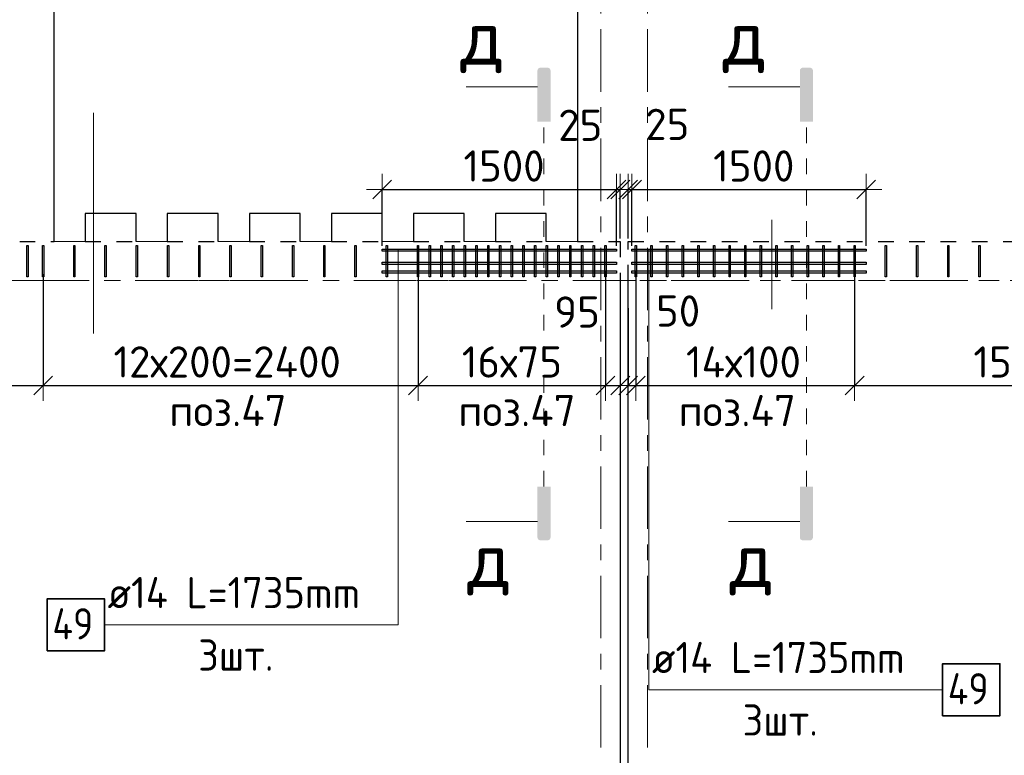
# Model space of a CAD drawing. Header units: metres. Extents: x -38 to 97, y -15 to 21.
# Tile 8 of 205: x 28.83 to 35.13, y 13.36 to 18.07. Entities that reach past the tile are written whole.
import ezdxf

# ---------------------------------------------------------------- set-up
doc = ezdxf.new("R2010")
doc.units = ezdxf.units.M
doc.header["$PDMODE"] = 65
for name, pattern in [('______11', [0.5, 0.4, -0.05, 0, -0.05]), ('______2', [0.0405, 0.03, -0.0105]), ('______3', [0.075, 0.06, -0.015]), ('______5', [1.1, 0.8, -0.1, 0.1, -0.1]), ('______9', [0.015, 0, -0.015])]:
    doc.linetypes.add(name, pattern=pattern)
for name, color, linetype, lineweight in [('XR$1$Осевая линия (1)', 7, '______5', 13), ('XR$1$Размерная линия (1)', 7, 'Continuous', 13), ('XR$5$Арм.стержн. Доп. арматура', 180, 'Continuous', 35), ('XR$5$Арм.стержн. Хомут', 240, 'Continuous', 35), ('XR$5$Балка (1)', 7, '______3', 13), ('XR$5$Перекрытие (1)', 7, 'Continuous', 35), ('XR$5$Размерная линия (1)', 7, 'Continuous', 13), ('XR$5$Текст_ общее_1', 7, 'Continuous', 13)]:
    doc.layers.add(name, color=color, linetype=linetype, lineweight=lineweight)
doc.styles.add('ISOCPEUR', font='txt')
doc.dimstyles.new('DIMSTYLE_3', dxfattribs={"dimtxt": 0.2, "dimasz": 0.2, "dimexe": 0, "dimexo": 0, "dimgap": 0.1, "dimtad": 2, "dimdec": 0, "dimlfac": 1000, "dimrnd": 5, "dimzin": 12, "dimdsep": 46, "dimtxsty": 'ISOCPEUR', "dimblk1": 'ALL_ML_STRICH', "dimblk2": 'ALL_ML_STRICH', "dimsah": 1, "dimcen": 0, "dimclrd": 7, "dimclre": 256, "dimclrt": 7, "dimadec": 0, "dimazin": 0, "dimtfac": 1, "dimtdec": 0, "dimtix": 1, "dimtmove": 2, "dimatfit": 3, "dimfxl": 0, "dimtzin": 0, "dimlwd": 0, "dimlwe": -3, "dimarcsym": 0})
doc.dimstyles.new('DIMSTYLE_36', dxfattribs={"dimtxt": 0.2, "dimasz": 0.2, "dimexe": 0, "dimexo": 0, "dimgap": 0.1, "dimtad": 2, "dimdec": 0, "dimlfac": 1000, "dimrnd": 5, "dimzin": 12, "dimdsep": 46, "dimtxsty": 'ISOCPEUR', "dimblk1": 'ALL_ML_STRICH', "dimblk2": 'ALL_ML_STRICH', "dimsah": 1, "dimcen": 0, "dimclrd": 7, "dimclre": 256, "dimclrt": 7, "dimadec": 0, "dimazin": 0, "dimtfac": 1, "dimtdec": 0, "dimtix": 1, "dimtmove": 2, "dimatfit": 3, "dimfxl": 0, "dimtvp": 1.2, "dimtzin": 0, "dimlwd": 0, "dimlwe": -3, "dimarcsym": 0})

# ---------------------------------------------------------------- blocks, each defined once
blk = doc.blocks.new('ALL_ML_STRICH')
at = {"color": 0, "linetype": 'ByBlock', "lineweight": -2}
for p, q in [((0, -0.5), (0, 0.5)), ((-1, 0), (0.5, 0)), ((-0.3, -0.3), (0.3, 0.3))]:
    blk.add_line(p, q, dxfattribs=at)
blk = doc.blocks.new('*D10')
at = {"layer": 'DEFPOINTS', "color": 7, "linetype": 'Continuous', "lineweight": 13, "transparency": 33554687}
for p in [(0.5, 19.5574), (0.5, 19.3768), (61.6, 17.1197)]:
    blk.add_point(p, dxfattribs=at)
at = {"layer": 'XR$1$Размерная линия (1)', "color": 9, "linetype": 'Continuous', "lineweight": -2, "true_color": 0xc7c7c7, "transparency": 33554687}
for p, q in [((0.5, 19.3568), (0.5, 19.5574)), ((61.6, 17.1397), (61.6, 19.5574))]:
    blk.add_line(p, q, dxfattribs=at)
at = {"layer": 'XR$1$Размерная линия (1)', "color": 7, "linetype": 'Continuous', "lineweight": -2, "transparency": 33554687}
blk.add_line((0.5, 19.5574), (61.6, 19.5574), dxfattribs=at)
at = {"layer": 'XR$1$Размерная линия (1)', "color": 7, "linetype": 'Continuous', "lineweight": 13, "transparency": 33554687, "xscale": 0.2, "yscale": 0.2, "zscale": 0.2, "rotation": 180}
blk.add_blockref('ALL_ML_STRICH', (0.5, 19.5574), dxfattribs=at)
at = {"layer": 'XR$1$Размерная линия (1)', "color": 7, "linetype": 'Continuous', "lineweight": 13, "transparency": 33554687, "xscale": 0.2, "yscale": 0.2, "zscale": 0.2}
blk.add_blockref('ALL_ML_STRICH', (61.6, 19.5574), dxfattribs=at)
at = {"layer": 'XR$1$Размерная линия (1)', "color": 7, "linetype": 'Continuous', "lineweight": 13, "transparency": 33554687, "insert": (31.1, 19.7074), "char_height": 0.2, "width": 1, "attachment_point": 5, "style": 'ISOCPEUR'}
blk.add_mtext('\\A1;{61100}', dxfattribs=at)
blk = doc.blocks.new('*D607')
at = {"layer": 'DEFPOINTS', "color": 7, "linetype": 'Continuous', "lineweight": 13, "transparency": 33554687}
for p in [(32.775, 16.4818), (32.725, 16.2437), (32.725, 15.7293)]:
    blk.add_point(p, dxfattribs=at)
at = {"layer": 'XR$5$Размерная линия (1)', "color": 9, "linetype": 'Continuous', "lineweight": -2, "true_color": 0xc7c7c7, "transparency": 33554687}
for p, q in [((32.775, 16.4618), (32.775, 15.7293)), ((32.725, 16.2237), (32.725, 15.7293))]:
    blk.add_line(p, q, dxfattribs=at)
at = {"layer": 'XR$5$Размерная линия (1)', "color": 7, "linetype": 'Continuous', "lineweight": -2, "transparency": 33554687}
blk.add_line((32.725, 15.7293), (32.775, 15.7293), dxfattribs=at)
at = {"layer": 'XR$5$Размерная линия (1)', "color": 7, "linetype": 'Continuous', "lineweight": 13, "transparency": 33554687, "xscale": 0.2, "yscale": 0.2, "zscale": 0.2}
blk.add_blockref('ALL_ML_STRICH', (32.775, 15.7293), dxfattribs=at)
at = {"layer": 'XR$5$Размерная линия (1)', "color": 7, "linetype": 'Continuous', "lineweight": 13, "transparency": 33554687, "xscale": 0.2, "yscale": 0.2, "zscale": 0.2, "rotation": 180}
blk.add_blockref('ALL_ML_STRICH', (32.725, 15.7293), dxfattribs=at)
at = {"layer": 'XR$5$Размерная линия (1)', "color": 7, "linetype": 'Continuous', "lineweight": 13, "transparency": 33554687, "insert": (33.0447, 16.2056), "char_height": 0.2, "width": 0.4, "attachment_point": 5, "style": 'ISOCPEUR'}
blk.add_mtext('\\A1;{50}', dxfattribs=at)
blk = doc.blocks.new('*D608')
at = {"layer": 'DEFPOINTS', "color": 7, "linetype": 'Continuous', "lineweight": 13, "transparency": 33554687}
for p in [(32.775, 16.4818), (34.175, 16.4818), (32.775, 15.7293)]:
    blk.add_point(p, dxfattribs=at)
at = {"layer": 'XR$5$Размерная линия (1)', "color": 9, "linetype": 'Continuous', "lineweight": -2, "true_color": 0xc7c7c7, "transparency": 33554687}
for p, q in [((32.775, 16.4618), (32.775, 15.7293)), ((34.175, 16.4618), (34.175, 15.7293))]:
    blk.add_line(p, q, dxfattribs=at)
at = {"layer": 'XR$5$Размерная линия (1)', "color": 7, "linetype": 'Continuous', "lineweight": -2, "transparency": 33554687}
blk.add_line((32.775, 15.7293), (34.175, 15.7293), dxfattribs=at)
at = {"layer": 'XR$5$Размерная линия (1)', "color": 7, "linetype": 'Continuous', "lineweight": 13, "transparency": 33554687, "xscale": 0.2, "yscale": 0.2, "zscale": 0.2, "rotation": 180}
blk.add_blockref('ALL_ML_STRICH', (32.775, 15.7293), dxfattribs=at)
at = {"layer": 'XR$5$Размерная линия (1)', "color": 7, "linetype": 'Continuous', "lineweight": 13, "transparency": 33554687, "xscale": 0.2, "yscale": 0.2, "zscale": 0.2}
blk.add_blockref('ALL_ML_STRICH', (34.175, 15.7293), dxfattribs=at)
at = {"layer": 'XR$5$Размерная линия (1)', "color": 7, "linetype": 'Continuous', "lineweight": 13, "transparency": 33554687, "insert": (33.095, 15.9793), "char_height": 0.2, "width": 0.01, "attachment_point": 1, "line_spacing_factor": 0.60241, "style": 'ISOCPEUR'}
blk.add_mtext('14х100', dxfattribs=at)
blk = doc.blocks.new('*D609')
at = {"layer": 'DEFPOINTS', "color": 7, "linetype": 'Continuous', "lineweight": 13, "transparency": 33554687}
for p in [(34.175, 16.4818), (37.175, 16.4818), (34.175, 15.7293)]:
    blk.add_point(p, dxfattribs=at)
at = {"layer": 'XR$5$Размерная линия (1)', "color": 9, "linetype": 'Continuous', "lineweight": -2, "true_color": 0xc7c7c7, "transparency": 33554687}
for p, q in [((34.175, 16.4618), (34.175, 15.7293)), ((37.175, 16.4618), (37.175, 15.7293))]:
    blk.add_line(p, q, dxfattribs=at)
at = {"layer": 'XR$5$Размерная линия (1)', "color": 7, "linetype": 'Continuous', "lineweight": -2, "transparency": 33554687}
blk.add_line((34.175, 15.7293), (37.175, 15.7293), dxfattribs=at)
at = {"layer": 'XR$5$Размерная линия (1)', "color": 7, "linetype": 'Continuous', "lineweight": 13, "transparency": 33554687, "xscale": 0.2, "yscale": 0.2, "zscale": 0.2, "rotation": 180}
blk.add_blockref('ALL_ML_STRICH', (34.175, 15.7293), dxfattribs=at)
at = {"layer": 'XR$5$Размерная линия (1)', "color": 7, "linetype": 'Continuous', "lineweight": 13, "transparency": 33554687, "xscale": 0.2, "yscale": 0.2, "zscale": 0.2}
blk.add_blockref('ALL_ML_STRICH', (37.175, 15.7293), dxfattribs=at)
at = {"layer": 'XR$5$Размерная линия (1)', "color": 7, "linetype": 'Continuous', "lineweight": 13, "transparency": 33554687, "insert": (34.935, 15.9793), "char_height": 0.2, "width": 0.01, "attachment_point": 1, "line_spacing_factor": 0.60241, "style": 'ISOCPEUR'}
blk.add_mtext('15х200=3000', dxfattribs=at)
blk = doc.blocks.new('*D617')
at = {"layer": 'DEFPOINTS', "color": 7, "linetype": 'Continuous', "lineweight": 13, "transparency": 33554687}
for p in [(31.1505, 16.9842), (31.1505, 16.6023), (32.6505, 16.6023)]:
    blk.add_point(p, dxfattribs=at)
at = {"layer": 'XR$5$Размерная линия (1)', "color": 9, "linetype": 'Continuous', "lineweight": -2, "true_color": 0xc7c7c7, "transparency": 33554687}
for p, q in [((31.1505, 16.6223), (31.1505, 16.9842)), ((32.6505, 16.6223), (32.6505, 16.9842))]:
    blk.add_line(p, q, dxfattribs=at)
at = {"layer": 'XR$5$Размерная линия (1)', "color": 7, "linetype": 'Continuous', "lineweight": -2, "transparency": 33554687}
blk.add_line((31.1505, 16.9842), (32.6505, 16.9842), dxfattribs=at)
at = {"layer": 'XR$5$Размерная линия (1)', "color": 7, "linetype": 'Continuous', "lineweight": 13, "transparency": 33554687, "xscale": 0.2, "yscale": 0.2, "zscale": 0.2, "rotation": 180}
blk.add_blockref('ALL_ML_STRICH', (31.1505, 16.9842), dxfattribs=at)
at = {"layer": 'XR$5$Размерная линия (1)', "color": 7, "linetype": 'Continuous', "lineweight": 13, "transparency": 33554687, "xscale": 0.2, "yscale": 0.2, "zscale": 0.2}
blk.add_blockref('ALL_ML_STRICH', (32.6505, 16.9842), dxfattribs=at)
at = {"layer": 'XR$5$Размерная линия (1)', "color": 7, "linetype": 'Continuous', "lineweight": 13, "transparency": 33554687, "insert": (31.9305, 17.1342), "char_height": 0.2, "width": 0.8, "attachment_point": 5, "style": 'ISOCPEUR'}
blk.add_mtext('\\A1;{1500}', dxfattribs=at)
blk = doc.blocks.new('*D618')
at = {"layer": 'DEFPOINTS', "color": 7, "linetype": 'Continuous', "lineweight": 13, "transparency": 33554687}
for p in [(32.6505, 16.9842), (32.675, 16.6502), (32.6505, 16.6023)]:
    blk.add_point(p, dxfattribs=at)
at = {"layer": 'XR$5$Размерная линия (1)', "color": 9, "linetype": 'Continuous', "lineweight": -2, "true_color": 0xc7c7c7, "transparency": 33554687}
for p, q in [((32.6505, 16.6223), (32.6505, 16.9842)), ((32.675, 16.6702), (32.675, 16.9842))]:
    blk.add_line(p, q, dxfattribs=at)
at = {"layer": 'XR$5$Размерная линия (1)', "color": 7, "linetype": 'Continuous', "lineweight": -2, "transparency": 33554687}
blk.add_line((32.6505, 16.9842), (32.675, 16.9842), dxfattribs=at)
at = {"layer": 'XR$5$Размерная линия (1)', "color": 7, "linetype": 'Continuous', "lineweight": 13, "transparency": 33554687, "xscale": 0.2, "yscale": 0.2, "zscale": 0.2}
blk.add_blockref('ALL_ML_STRICH', (32.675, 16.9842), dxfattribs=at)
at = {"layer": 'XR$5$Размерная линия (1)', "color": 7, "linetype": 'Continuous', "lineweight": 13, "transparency": 33554687, "xscale": 0.2, "yscale": 0.2, "zscale": 0.2, "rotation": 180}
blk.add_blockref('ALL_ML_STRICH', (32.6505, 16.9842), dxfattribs=at)
at = {"layer": 'XR$5$Размерная линия (1)', "color": 7, "linetype": 'Continuous', "lineweight": 13, "transparency": 33554687, "insert": (32.4184, 17.3951), "char_height": 0.2, "width": 0.4, "attachment_point": 5, "style": 'ISOCPEUR'}
blk.add_mtext('\\A1;{25}', dxfattribs=at)
blk = doc.blocks.new('*D619')
at = {"layer": 'DEFPOINTS', "color": 7, "linetype": 'Continuous', "lineweight": 13, "transparency": 33554687}
for p in [(32.725, 16.9842), (32.725, 16.6502), (32.7495, 16.6023)]:
    blk.add_point(p, dxfattribs=at)
at = {"layer": 'XR$5$Размерная линия (1)', "color": 9, "linetype": 'Continuous', "lineweight": -2, "true_color": 0xc7c7c7, "transparency": 33554687}
for p, q in [((32.725, 16.6702), (32.725, 16.9842)), ((32.7495, 16.6223), (32.7495, 16.9842))]:
    blk.add_line(p, q, dxfattribs=at)
at = {"layer": 'XR$5$Размерная линия (1)', "color": 7, "linetype": 'Continuous', "lineweight": -2, "transparency": 33554687}
blk.add_line((32.725, 16.9842), (32.7495, 16.9842), dxfattribs=at)
at = {"layer": 'XR$5$Размерная линия (1)', "color": 7, "linetype": 'Continuous', "lineweight": 13, "transparency": 33554687, "xscale": 0.2, "yscale": 0.2, "zscale": 0.2}
blk.add_blockref('ALL_ML_STRICH', (32.7495, 16.9842), dxfattribs=at)
at = {"layer": 'XR$5$Размерная линия (1)', "color": 7, "linetype": 'Continuous', "lineweight": 13, "transparency": 33554687, "xscale": 0.2, "yscale": 0.2, "zscale": 0.2, "rotation": 180}
blk.add_blockref('ALL_ML_STRICH', (32.725, 16.9842), dxfattribs=at)
at = {"layer": 'XR$5$Размерная линия (1)', "color": 7, "linetype": 'Continuous', "lineweight": 13, "transparency": 33554687, "insert": (32.9758, 17.4009), "char_height": 0.2, "width": 0.4, "attachment_point": 5, "style": 'ISOCPEUR'}
blk.add_mtext('\\A1;{25}', dxfattribs=at)
blk = doc.blocks.new('*D620')
at = {"layer": 'DEFPOINTS', "color": 7, "linetype": 'Continuous', "lineweight": 13, "transparency": 33554687}
for p in [(32.7495, 16.9842), (32.7495, 16.6023), (34.2495, 16.6023)]:
    blk.add_point(p, dxfattribs=at)
at = {"layer": 'XR$5$Размерная линия (1)', "color": 9, "linetype": 'Continuous', "lineweight": -2, "true_color": 0xc7c7c7, "transparency": 33554687}
for p, q in [((32.7495, 16.6223), (32.7495, 16.9842)), ((34.2495, 16.6223), (34.2495, 16.9842))]:
    blk.add_line(p, q, dxfattribs=at)
at = {"layer": 'XR$5$Размерная линия (1)', "color": 7, "linetype": 'Continuous', "lineweight": -2, "transparency": 33554687}
blk.add_line((32.7495, 16.9842), (34.2495, 16.9842), dxfattribs=at)
at = {"layer": 'XR$5$Размерная линия (1)', "color": 7, "linetype": 'Continuous', "lineweight": 13, "transparency": 33554687, "xscale": 0.2, "yscale": 0.2, "zscale": 0.2, "rotation": 180}
blk.add_blockref('ALL_ML_STRICH', (32.7495, 16.9842), dxfattribs=at)
at = {"layer": 'XR$5$Размерная линия (1)', "color": 7, "linetype": 'Continuous', "lineweight": 13, "transparency": 33554687, "xscale": 0.2, "yscale": 0.2, "zscale": 0.2}
blk.add_blockref('ALL_ML_STRICH', (34.2495, 16.9842), dxfattribs=at)
at = {"layer": 'XR$5$Размерная линия (1)', "color": 7, "linetype": 'Continuous', "lineweight": 13, "transparency": 33554687, "insert": (33.5295, 17.1342), "char_height": 0.2, "width": 0.8, "attachment_point": 5, "style": 'ISOCPEUR'}
blk.add_mtext('\\A1;{1500}', dxfattribs=at)
blk = doc.blocks.new('*D623')
at = {"layer": 'DEFPOINTS', "color": 7, "linetype": 'Continuous', "lineweight": 13, "transparency": 33554687}
for p in [(27.48, 16.4805), (28.98, 16.4609), (27.48, 15.7293)]:
    blk.add_point(p, dxfattribs=at)
at = {"layer": 'XR$5$Размерная линия (1)', "color": 9, "linetype": 'Continuous', "lineweight": -2, "true_color": 0xc7c7c7, "transparency": 33554687}
for p, q in [((27.48, 16.4605), (27.48, 15.7293)), ((28.98, 16.4409), (28.98, 15.7293))]:
    blk.add_line(p, q, dxfattribs=at)
at = {"layer": 'XR$5$Размерная линия (1)', "color": 7, "linetype": 'Continuous', "lineweight": -2, "transparency": 33554687}
blk.add_line((27.48, 15.7293), (28.98, 15.7293), dxfattribs=at)
at = {"layer": 'XR$5$Размерная линия (1)', "color": 7, "linetype": 'Continuous', "lineweight": 13, "transparency": 33554687, "xscale": 0.2, "yscale": 0.2, "zscale": 0.2, "rotation": 180}
blk.add_blockref('ALL_ML_STRICH', (27.48, 15.7293), dxfattribs=at)
at = {"layer": 'XR$5$Размерная линия (1)', "color": 7, "linetype": 'Continuous', "lineweight": 13, "transparency": 33554687, "xscale": 0.2, "yscale": 0.2, "zscale": 0.2}
blk.add_blockref('ALL_ML_STRICH', (28.98, 15.7293), dxfattribs=at)
at = {"layer": 'XR$5$Размерная линия (1)', "color": 7, "linetype": 'Continuous', "lineweight": 13, "transparency": 33554687, "insert": (27.86, 15.9793), "char_height": 0.2, "width": 0.01, "attachment_point": 1, "line_spacing_factor": 0.60241, "style": 'ISOCPEUR'}
blk.add_mtext('15х100', dxfattribs=at)
blk = doc.blocks.new('*D624')
at = {"layer": 'DEFPOINTS', "color": 7, "linetype": 'Continuous', "lineweight": 13, "transparency": 33554687}
for p in [(28.98, 16.4609), (31.38, 16.4703), (28.98, 15.7293)]:
    blk.add_point(p, dxfattribs=at)
at = {"layer": 'XR$5$Размерная линия (1)', "color": 9, "linetype": 'Continuous', "lineweight": -2, "true_color": 0xc7c7c7, "transparency": 33554687}
for p, q in [((28.98, 16.4409), (28.98, 15.7293)), ((31.38, 16.4503), (31.38, 15.7293))]:
    blk.add_line(p, q, dxfattribs=at)
at = {"layer": 'XR$5$Размерная линия (1)', "color": 7, "linetype": 'Continuous', "lineweight": -2, "transparency": 33554687}
blk.add_line((28.98, 15.7293), (31.38, 15.7293), dxfattribs=at)
at = {"layer": 'XR$5$Размерная линия (1)', "color": 7, "linetype": 'Continuous', "lineweight": 13, "transparency": 33554687, "xscale": 0.2, "yscale": 0.2, "zscale": 0.2, "rotation": 180}
blk.add_blockref('ALL_ML_STRICH', (28.98, 15.7293), dxfattribs=at)
at = {"layer": 'XR$5$Размерная линия (1)', "color": 7, "linetype": 'Continuous', "lineweight": 13, "transparency": 33554687, "xscale": 0.2, "yscale": 0.2, "zscale": 0.2}
blk.add_blockref('ALL_ML_STRICH', (31.38, 15.7293), dxfattribs=at)
at = {"layer": 'XR$5$Размерная линия (1)', "color": 7, "linetype": 'Continuous', "lineweight": 13, "transparency": 33554687, "insert": (29.43, 15.9793), "char_height": 0.2, "width": 0.01, "attachment_point": 1, "line_spacing_factor": 0.60241, "style": 'ISOCPEUR'}
blk.add_mtext('12х200=2400', dxfattribs=at)
blk = doc.blocks.new('*D625')
at = {"layer": 'DEFPOINTS', "color": 7, "linetype": 'Continuous', "lineweight": 13, "transparency": 33554687}
for p in [(31.38, 16.4703), (32.58, 16.4775), (31.38, 15.7293)]:
    blk.add_point(p, dxfattribs=at)
at = {"layer": 'XR$5$Размерная линия (1)', "color": 9, "linetype": 'Continuous', "lineweight": -2, "true_color": 0xc7c7c7, "transparency": 33554687}
for p, q in [((32.58, 16.4575), (32.58, 15.7293)), ((31.38, 16.4503), (31.38, 15.7293))]:
    blk.add_line(p, q, dxfattribs=at)
at = {"layer": 'XR$5$Размерная линия (1)', "color": 7, "linetype": 'Continuous', "lineweight": -2, "transparency": 33554687}
blk.add_line((31.38, 15.7293), (32.58, 15.7293), dxfattribs=at)
at = {"layer": 'XR$5$Размерная линия (1)', "color": 7, "linetype": 'Continuous', "lineweight": 13, "transparency": 33554687, "xscale": 0.2, "yscale": 0.2, "zscale": 0.2, "rotation": 180}
blk.add_blockref('ALL_ML_STRICH', (31.38, 15.7293), dxfattribs=at)
at = {"layer": 'XR$5$Размерная линия (1)', "color": 7, "linetype": 'Continuous', "lineweight": 13, "transparency": 33554687, "xscale": 0.2, "yscale": 0.2, "zscale": 0.2}
blk.add_blockref('ALL_ML_STRICH', (32.58, 15.7293), dxfattribs=at)
at = {"layer": 'XR$5$Размерная линия (1)', "color": 7, "linetype": 'Continuous', "lineweight": 13, "transparency": 33554687, "insert": (31.66, 15.9793), "char_height": 0.2, "width": 0.01, "attachment_point": 1, "line_spacing_factor": 0.60241, "style": 'ISOCPEUR'}
blk.add_mtext('16х75', dxfattribs=at)
blk = doc.blocks.new('*D626')
at = {"layer": 'DEFPOINTS', "color": 7, "linetype": 'Continuous', "lineweight": 13, "transparency": 33554687}
for p in [(32.58, 16.4775), (32.675, 16.2994), (32.58, 15.7293)]:
    blk.add_point(p, dxfattribs=at)
at = {"layer": 'XR$5$Размерная линия (1)', "color": 9, "linetype": 'Continuous', "lineweight": -2, "true_color": 0xc7c7c7, "transparency": 33554687}
for p, q in [((32.58, 16.4575), (32.58, 15.7293)), ((32.675, 16.2794), (32.675, 15.7293))]:
    blk.add_line(p, q, dxfattribs=at)
at = {"layer": 'XR$5$Размерная линия (1)', "color": 7, "linetype": 'Continuous', "lineweight": -2, "transparency": 33554687}
blk.add_line((32.58, 15.7293), (32.675, 15.7293), dxfattribs=at)
at = {"layer": 'XR$5$Размерная линия (1)', "color": 7, "linetype": 'Continuous', "lineweight": 13, "transparency": 33554687, "xscale": 0.2, "yscale": 0.2, "zscale": 0.2}
blk.add_blockref('ALL_ML_STRICH', (32.675, 15.7293), dxfattribs=at)
at = {"layer": 'XR$5$Размерная линия (1)', "color": 7, "linetype": 'Continuous', "lineweight": 13, "transparency": 33554687, "xscale": 0.2, "yscale": 0.2, "zscale": 0.2, "rotation": 180}
blk.add_blockref('ALL_ML_STRICH', (32.58, 15.7293), dxfattribs=at)
at = {"layer": 'XR$5$Размерная линия (1)', "color": 7, "linetype": 'Continuous', "lineweight": 13, "transparency": 33554687, "insert": (32.3978, 16.199), "char_height": 0.2, "width": 0.4, "attachment_point": 5, "style": 'ISOCPEUR'}
blk.add_mtext('\\A1;{95}', dxfattribs=at)

msp = doc.modelspace()

# ---------------------------------------------------------------- hatches: boundary and pattern name
at = {"linetype": 'Continuous', "lineweight": 25, "true_color": 0x000000, "transparency": 33554687}
for points in [[(32.1447, 17.7468), (32.1452, 17.7493), (32.146, 17.7517), (32.1472, 17.754), (32.1486, 17.7561), (32.1503, 17.758), (32.1522, 17.7597), (32.1543, 17.7611), (32.1566, 17.7623), (32.159, 17.7631), (32.1615, 17.7636), (32.1641, 17.7638), (32.2086, 17.7638), (32.2112, 17.7636), (32.2137, 17.7631), (32.2161, 17.7623), (32.2184, 17.7611), (32.2205, 17.7597), (32.2224, 17.758), (32.2241, 17.7561), (32.2255, 17.754), (32.2267, 17.7517), (32.2275, 17.7493), (32.228, 17.7468), (32.2281, 17.7442), (32.2281, 17.4192), (32.1445, 17.4192), (32.1445, 17.7442)], [(33.8244, 17.7468), (33.8249, 17.7493), (33.8257, 17.7517), (33.8268, 17.754), (33.8282, 17.7561), (33.8299, 17.758), (33.8318, 17.7597), (33.834, 17.7611), (33.8363, 17.7623), (33.8387, 17.7631), (33.8412, 17.7636), (33.8437, 17.7638), (33.8883, 17.7638), (33.8908, 17.7636), (33.8933, 17.7631), (33.8957, 17.7623), (33.898, 17.7611), (33.9002, 17.7597), (33.9021, 17.758), (33.9038, 17.7561), (33.9052, 17.754), (33.9063, 17.7517), (33.9071, 17.7493), (33.9076, 17.7468), (33.9078, 17.7442), (33.9078, 17.4192), (33.8242, 17.4192), (33.8242, 17.7442)], [(32.1447, 14.7538), (32.1445, 14.7563), (32.1445, 15.0813), (32.2281, 15.0813), (32.2281, 14.7563), (32.228, 14.7538), (32.2275, 14.7513), (32.2267, 14.7489), (32.2255, 14.7466), (32.2241, 14.7444), (32.2224, 14.7425), (32.2205, 14.7408), (32.2184, 14.7394), (32.2161, 14.7383), (32.2137, 14.7375), (32.2112, 14.737), (32.2086, 14.7368), (32.1641, 14.7368), (32.1615, 14.737), (32.159, 14.7375), (32.1566, 14.7383), (32.1543, 14.7394), (32.1522, 14.7408), (32.1503, 14.7425), (32.1486, 14.7444), (32.1472, 14.7466), (32.146, 14.7489), (32.1452, 14.7513)], [(33.8244, 14.7538), (33.8242, 14.7563), (33.8242, 15.0813), (33.9078, 15.0813), (33.9078, 14.7563), (33.9076, 14.7538), (33.9071, 14.7513), (33.9063, 14.7489), (33.9052, 14.7466), (33.9038, 14.7444), (33.9021, 14.7425), (33.9002, 14.7408), (33.898, 14.7394), (33.8957, 14.7383), (33.8933, 14.7375), (33.8908, 14.737), (33.8883, 14.7368), (33.8437, 14.7368), (33.8412, 14.737), (33.8387, 14.7375), (33.8363, 14.7383), (33.834, 14.7394), (33.8318, 14.7408), (33.8299, 14.7425), (33.8282, 14.7444), (33.8268, 14.7466), (33.8257, 14.7489), (33.8249, 14.7513)]]:
    msp.add_hatch(color=18, dxfattribs=at).paths.add_polyline_path(points, flags=16)

# ---------------------------------------------------------------- linework, layer by layer
at = {"color": 7, "linetype": 'Continuous', "lineweight": 13, "transparency": 33554687}
for p, q in [((32.1445, 17.6422), (31.6878, 17.6422)), ((33.8242, 17.6422), (33.3675, 17.6422)), ((32.1445, 14.8583), (31.6878, 14.8583)), ((33.8242, 14.8583), (33.3675, 14.8583))]:
    msp.add_line(p, q, dxfattribs=at)
at = {"color": 52, "linetype": 'Continuous', "lineweight": 13, "transparency": 33554687}
for p, q in [((29.3023, 17.4744), (29.3023, 16.0616)), ((29.3023, 17.4744), (29.3023, 16.0616)), ((33.6454, 16.7902), (33.6454, 16.2178)), ((33.6454, 16.7902), (33.6454, 16.2178))]:
    msp.add_line(p, q, dxfattribs=at)
at = {"color": 7, "linetype": '______9', "lineweight": 13, "transparency": 33554687}
for p, q in [((32.1863, 15.0813), (32.1863, 17.4192)), ((33.866, 15.0813), (33.866, 17.4192))]:
    msp.add_line(p, q, dxfattribs=at)
at = {"layer": 'XR$1$Осевая линия (1)', "color": 253, "linetype": '______11', "lineweight": 13, "true_color": 0xa0a0a0, "transparency": 33554687}
for p, q in [((32.55, -3.39), (32.55, 19.78)), ((32.85, -3.39), (32.85, 19.78)), ((-2.63, 16.4), (62.6, 16.4))]:
    msp.add_line(p, q, dxfattribs=at)
at = {"layer": 'XR$5$Арм.стержн. Доп. арматура', "color": 7, "linetype": 'Continuous', "lineweight": 13, "transparency": 33554687}
for p, q in [((31.2527, 14.1956), (31.2527, 16.5953)), ((32.8578, 13.7797), (32.8578, 16.5953)), ((31.2527, 14.1956), (31.2527, 16.5104)), ((31.2527, 14.1956), (31.2527, 16.4553)), ((32.8578, 13.7797), (32.8578, 16.5104)), ((32.8578, 13.7797), (32.8578, 16.4553)), ((29.3727, 14.1956), (31.2527, 14.1956)), ((32.8578, 13.7797), (34.7378, 13.7797))]:
    msp.add_line(p, q, dxfattribs=at)
at = {"layer": 'XR$5$Арм.стержн. Доп. арматура', "color": 7, "linetype": 'Continuous', "lineweight": 25, "transparency": 33554687}
for points in [[(32.6505, 16.5883), (31.1505, 16.5883), (31.1505, 16.6023), (32.6505, 16.6023), (32.6505, 16.5883)], [(32.7495, 16.6023), (34.2495, 16.6023), (34.2495, 16.5883), (32.7495, 16.5883), (32.7495, 16.6023)], [(32.6505, 16.5034), (31.1505, 16.5034), (31.1505, 16.5174), (32.6505, 16.5174), (32.6505, 16.5034)], [(32.7495, 16.5174), (34.2495, 16.5174), (34.2495, 16.5034), (32.7495, 16.5034), (32.7495, 16.5174)], [(32.6505, 16.4483), (31.1505, 16.4483), (31.1505, 16.4623), (32.6505, 16.4623), (32.6505, 16.4483)], [(32.7495, 16.4623), (34.2495, 16.4623), (34.2495, 16.4483), (32.7495, 16.4483), (32.7495, 16.4623)]]:
    msp.add_lwpolyline(points, dxfattribs=at)
at = {"layer": 'XR$5$Арм.стержн. Доп. арматура', "color": 7, "linetype": 'Continuous', "lineweight": 35, "transparency": 33554687}
for points in [[(29.006, 14.0289), (29.3727, 14.0289), (29.3727, 14.3622), (29.006, 14.3622), (29.006, 14.0289)], [(34.7378, 13.613), (35.1045, 13.613), (35.1045, 13.9463), (34.7378, 13.9463), (34.7378, 13.613)]]:
    msp.add_lwpolyline(points, dxfattribs=at)
at = {"layer": 'XR$5$Арм.стержн. Хомут', "color": 40, "linetype": 'Continuous', "lineweight": 25, "transparency": 33554687}
for points in [[(28.876, 16.4252), (28.876, 16.6253), (28.884, 16.6253), (28.884, 16.4252), (28.876, 16.4252)], [(28.976, 16.4252), (28.976, 16.6253), (28.984, 16.6253), (28.984, 16.4252), (28.976, 16.4252)], [(29.176, 16.4252), (29.176, 16.6253), (29.184, 16.6253), (29.184, 16.4252), (29.176, 16.4252)], [(29.376, 16.4252), (29.376, 16.6253), (29.384, 16.6253), (29.384, 16.4252), (29.376, 16.4252)], [(29.576, 16.4252), (29.576, 16.6253), (29.584, 16.6253), (29.584, 16.4252), (29.576, 16.4252)], [(29.776, 16.4252), (29.776, 16.6253), (29.784, 16.6253), (29.784, 16.4252), (29.776, 16.4252)], [(29.976, 16.4252), (29.976, 16.6253), (29.984, 16.6253), (29.984, 16.4252), (29.976, 16.4252)], [(30.176, 16.4252), (30.176, 16.6253), (30.184, 16.6253), (30.184, 16.4252), (30.176, 16.4252)], [(30.376, 16.4252), (30.376, 16.6253), (30.384, 16.6253), (30.384, 16.4252), (30.376, 16.4252)], [(30.576, 16.4252), (30.576, 16.6253), (30.584, 16.6253), (30.584, 16.4252), (30.576, 16.4252)], [(30.776, 16.4252), (30.776, 16.6253), (30.784, 16.6253), (30.784, 16.4252), (30.776, 16.4252)], [(30.976, 16.4252), (30.976, 16.6253), (30.984, 16.6253), (30.984, 16.4252), (30.976, 16.4252)], [(31.176, 16.4252), (31.176, 16.6253), (31.184, 16.6253), (31.184, 16.4252), (31.176, 16.4252)], [(31.376, 16.4252), (31.376, 16.6253), (31.384, 16.6253), (31.384, 16.4252), (31.376, 16.4252)], [(31.451, 16.4252), (31.451, 16.6253), (31.459, 16.6253), (31.459, 16.4252), (31.451, 16.4252)], [(31.526, 16.4252), (31.526, 16.6253), (31.534, 16.6253), (31.534, 16.4252), (31.526, 16.4252)], [(31.601, 16.4252), (31.601, 16.6253), (31.609, 16.6253), (31.609, 16.4252), (31.601, 16.4252)], [(31.676, 16.4252), (31.676, 16.6253), (31.684, 16.6253), (31.684, 16.4252), (31.676, 16.4252)], [(31.751, 16.4252), (31.751, 16.6253), (31.759, 16.6253), (31.759, 16.4252), (31.751, 16.4252)], [(31.826, 16.4252), (31.826, 16.6253), (31.834, 16.6253), (31.834, 16.4252), (31.826, 16.4252)], [(31.901, 16.4252), (31.901, 16.6253), (31.909, 16.6253), (31.909, 16.4252), (31.901, 16.4252)], [(31.976, 16.4252), (31.976, 16.6253), (31.984, 16.6253), (31.984, 16.4252), (31.976, 16.4252)], [(32.051, 16.4252), (32.051, 16.6253), (32.059, 16.6253), (32.059, 16.4252), (32.051, 16.4252)], [(32.126, 16.4252), (32.126, 16.6253), (32.134, 16.6253), (32.134, 16.4252), (32.126, 16.4252)], [(32.201, 16.4252), (32.201, 16.6253), (32.209, 16.6253), (32.209, 16.4252), (32.201, 16.4252)], [(32.276, 16.4252), (32.276, 16.6253), (32.284, 16.6253), (32.284, 16.4252), (32.276, 16.4252)], [(32.351, 16.4252), (32.351, 16.6253), (32.359, 16.6253), (32.359, 16.4252), (32.351, 16.4252)], [(32.426, 16.4252), (32.426, 16.6253), (32.434, 16.6253), (32.434, 16.4252), (32.426, 16.4252)], [(32.501, 16.4252), (32.501, 16.6253), (32.509, 16.6253), (32.509, 16.4252), (32.501, 16.4252)], [(32.576, 16.4252), (32.576, 16.6253), (32.584, 16.6253), (32.584, 16.4252), (32.576, 16.4252)], [(32.771, 16.4252), (32.771, 16.6253), (32.779, 16.6253), (32.779, 16.4252), (32.771, 16.4252)], [(32.871, 16.4252), (32.871, 16.6253), (32.879, 16.6253), (32.879, 16.4252), (32.871, 16.4252)], [(32.971, 16.4252), (32.971, 16.6253), (32.979, 16.6253), (32.979, 16.4252), (32.971, 16.4252)], [(33.071, 16.4252), (33.071, 16.6253), (33.079, 16.6253), (33.079, 16.4252), (33.071, 16.4252)], [(33.171, 16.4252), (33.171, 16.6253), (33.179, 16.6253), (33.179, 16.4252), (33.171, 16.4252)], [(33.271, 16.4252), (33.271, 16.6253), (33.279, 16.6253), (33.279, 16.4252), (33.271, 16.4252)], [(33.371, 16.4252), (33.371, 16.6253), (33.379, 16.6253), (33.379, 16.4252), (33.371, 16.4252)], [(33.471, 16.4252), (33.471, 16.6253), (33.479, 16.6253), (33.479, 16.4252), (33.471, 16.4252)], [(33.571, 16.4252), (33.571, 16.6253), (33.579, 16.6253), (33.579, 16.4252), (33.571, 16.4252)], [(33.671, 16.4252), (33.671, 16.6253), (33.679, 16.6253), (33.679, 16.4252), (33.671, 16.4252)], [(33.771, 16.4252), (33.771, 16.6253), (33.779, 16.6253), (33.779, 16.4252), (33.771, 16.4252)], [(33.871, 16.4252), (33.871, 16.6253), (33.879, 16.6253), (33.879, 16.4252), (33.871, 16.4252)], [(33.971, 16.4252), (33.971, 16.6253), (33.979, 16.6253), (33.979, 16.4252), (33.971, 16.4252)], [(34.071, 16.4252), (34.071, 16.6253), (34.079, 16.6253), (34.079, 16.4252), (34.071, 16.4252)], [(34.171, 16.4252), (34.171, 16.6253), (34.179, 16.6253), (34.179, 16.4252), (34.171, 16.4252)], [(34.371, 16.4252), (34.371, 16.6253), (34.379, 16.6253), (34.379, 16.4252), (34.371, 16.4252)], [(34.571, 16.4252), (34.571, 16.6253), (34.579, 16.6253), (34.579, 16.4252), (34.571, 16.4252)], [(34.771, 16.4252), (34.771, 16.6253), (34.779, 16.6253), (34.779, 16.4252), (34.771, 16.4252)], [(34.971, 16.4252), (34.971, 16.6253), (34.979, 16.6253), (34.979, 16.4252), (34.971, 16.4252)]]:
    msp.add_lwpolyline(points, dxfattribs=at)
at = {"layer": 'XR$5$Балка (1)', "color": 7, "linetype": '______2', "lineweight": 25, "transparency": 33554687}
for p, q in [((26.03, 16.6502), (29.0501, 16.6502)), ((29.2501, 16.6502), (29.5751, 16.6502)), ((29.7751, 16.6502), (30.1001, 16.6502)), ((30.3001, 16.6502), (30.6251, 16.6502)), ((30.8251, 16.6502), (31.1501, 16.6502)), ((31.3501, 16.6502), (31.6751, 16.6502)), ((31.8751, 16.6502), (32.2001, 16.6502)), ((32.4001, 16.6502), (32.675, 16.6502)), ((32.675, 16.6502), (32.675, 16.4002)), ((32.725, 16.4002), (32.725, 16.6502)), ((32.725, 16.6502), (38.7, 16.6502))]:
    msp.add_line(p, q, dxfattribs=at)
at = {"layer": 'XR$5$Балка (1)', "color": 7, "linetype": '______2', "lineweight": 18, "transparency": 33554687}
for p, q in [((29.0501, 16.6502), (29.2501, 16.6502)), ((29.5751, 16.6502), (29.7751, 16.6502)), ((30.1001, 16.6502), (30.3001, 16.6502)), ((30.6251, 16.6502), (30.8251, 16.6502)), ((31.1501, 16.6502), (31.3501, 16.6502)), ((31.6751, 16.6502), (31.8751, 16.6502)), ((32.2001, 16.6502), (32.4001, 16.6502))]:
    msp.add_line(p, q, dxfattribs=at)
at = {"layer": 'XR$5$Перекрытие (1)', "color": 7, "linetype": 'Continuous', "lineweight": 25, "transparency": 33554687}
for p, q in [((29.0501, 16.8302), (29.0501, 18.2502)), ((32.4001, 18.2502), (32.4001, 16.8302)), ((29.0501, 16.6502), (29.0501, 16.8302)), ((29.5751, 16.8302), (29.2501, 16.8302)), ((29.2501, 16.8302), (29.2501, 16.6502)), ((29.5751, 16.6502), (29.5751, 16.8302)), ((30.1001, 16.8302), (29.7751, 16.8302)), ((29.7751, 16.8302), (29.7751, 16.6502)), ((30.1001, 16.6502), (30.1001, 16.8302)), ((30.3001, 16.8302), (30.3001, 16.6502)), ((30.6251, 16.8302), (30.3001, 16.8302)), ((30.6251, 16.6502), (30.6251, 16.8302)), ((31.1501, 16.8302), (30.8251, 16.8302)), ((30.8251, 16.8302), (30.8251, 16.6502)), ((31.1501, 16.6502), (31.1501, 16.8302)), ((31.6751, 16.8302), (31.3501, 16.8302)), ((31.3501, 16.8302), (31.3501, 16.6502)), ((31.6751, 16.6502), (31.6751, 16.8302)), ((32.2001, 16.8302), (31.8751, 16.8302)), ((31.8751, 16.8302), (31.8751, 16.6502)), ((32.2001, 16.6502), (32.2001, 16.8302)), ((32.4001, 16.8302), (32.4001, 16.6502)), ((32.675, 16.4002), (32.675, -0.25)), ((32.725, -0.2498), (32.725, 16.4002))]:
    msp.add_line(p, q, dxfattribs=at)
at = {"layer": 'XR$5$Перекрытие (1)', "color": 7, "linetype": '______2', "lineweight": 18, "transparency": 33554687}
for p, q in [((29.2501, 16.6502), (29.0501, 16.6502)), ((29.2501, 16.6502), (29.0501, 16.6502)), ((29.7751, 16.6502), (29.5751, 16.6502)), ((29.7751, 16.6502), (29.5751, 16.6502)), ((30.3001, 16.6502), (30.1001, 16.6502)), ((30.3001, 16.6502), (30.1001, 16.6502)), ((30.8251, 16.6502), (30.6251, 16.6502)), ((30.8251, 16.6502), (30.6251, 16.6502)), ((31.3501, 16.6502), (31.1501, 16.6502)), ((31.3501, 16.6502), (31.1501, 16.6502)), ((31.8751, 16.6502), (31.6751, 16.6502)), ((31.8751, 16.6502), (31.6751, 16.6502)), ((32.4001, 16.6502), (32.2001, 16.6502)), ((32.4001, 16.6502), (32.2001, 16.6502)), ((32.675, 16.4002), (26.03, 16.4002)), ((38.7, 16.4002), (32.725, 16.4002))]:
    msp.add_line(p, q, dxfattribs=at)

# ---------------------------------------------------------------- texts
at = {"color": 7, "linetype": 'Continuous', "lineweight": 13, "transparency": 33554687, "char_height": 0.35, "width": 0.381111, "attachment_point": 5, "style": 'ISOCPEUR'}
for insert in [(31.7905, 17.9313), (33.4701, 17.9313), (31.8349, 14.5861), (33.5145, 14.5861)]:
    msp.add_mtext('\\A1;{\\fISOCPEUR|i0|b0;\\H0.350000;\\W1.000000;\\C7;д}\\P', dxfattribs=dict(at, insert=insert))
at = {"layer": 'XR$5$Арм.стержн. Доп. арматура', "color": 7, "linetype": 'Continuous', "lineweight": 25, "transparency": 33554687, "char_height": 0.2, "attachment_point": 7, "style": 'ISOCPEUR'}
for s, insert, width in [('\\W0.94;ø14 L=1735mm ', (29.3927, 14.3022), 1.933176), ('\\W0.88;49', (29.0393, 14.1022), 0.387995), ('\\W0.94;3шт. ', (29.9727, 13.9022), 0.774191), ('\\W0.94;ø14 L=1735mm ', (32.8778, 13.8863), 1.933176), ('\\W0.88;49', (34.7711, 13.6863), 0.387995), ('\\W0.94;3шт. ', (33.4578, 13.4863), 0.774191)]:
    msp.add_mtext(s, dxfattribs=dict(at, insert=insert, width=width))
at = {"layer": 'XR$5$Текст_ общее_1', "color": 7, "linetype": 'Continuous', "lineweight": 13, "transparency": 33554687, "char_height": 0.2, "width": 0.865062, "attachment_point": 5, "style": 'ISOCPEUR'}
for insert in [(30.163, 15.568), (32.013, 15.568), (33.423, 15.568)]:
    msp.add_mtext('\\A1;{\\fISOCPEUR|i0|b0;\\H0.200000;\\W1.000000;\\C7;поз.47}\\P', dxfattribs=dict(at, insert=insert))

# ---------------------------------------------------------------- dimensions: what is measured, and where the dimension line sits
at = {"layer": 'XR$1$Размерная линия (1)', "color": 7, "linetype": 'Continuous', "lineweight": 13, "transparency": 33554687}
dim = msp.add_linear_dim(base=(61.6, 19.5574), p1=(0.5, 19.3568), p2=(61.6, 17.1397), dimstyle='DIMSTYLE_3', override={"dimpost": '<>', "dimclrd": 7, "dimclre": 9, "dimclrt": 7, "dimlwd": 0, "dimlwe": 65533}, dxfattribs=at)
dim.commit()
dim.dimension.update_dxf_attribs({"geometry": '*D10', "text_midpoint": (31.1, 19.7074), "dimtype": 160})
at = {"layer": 'XR$5$Размерная линия (1)', "color": 7, "linetype": 'Continuous', "lineweight": 13, "transparency": 33554687}
for base, p1, p2, dimstyle, picture, middle in [((32.675, 16.98418), (32.65054, 16.62228), (32.675, 16.67024), 'DIMSTYLE_36', '*D618', (32.4184, 17.39509)), ((32.74946, 16.98418), (32.725, 16.67024), (32.74946, 16.62228), 'DIMSTYLE_36', '*D619', (32.97577, 17.4009)), ((32.6505, 16.9842), (31.1505, 16.6223), (32.6505, 16.6223), 'DIMSTYLE_3', '*D617', (31.9305, 17.1342)), ((34.2495, 16.9842), (32.7495, 16.6223), (34.2495, 16.6223), 'DIMSTYLE_3', '*D620', (33.5295, 17.1342)), ((32.675, 15.7293), (32.58, 16.4575), (32.675, 16.2794), 'DIMSTYLE_36', '*D626', (32.3978, 16.199)), ((32.775, 15.7293), (32.725, 16.2237), (32.775, 16.4618), 'DIMSTYLE_36', '*D607', (33.0447, 16.2056))]:
    dim = msp.add_linear_dim(base=base, p1=p1, p2=p2, dimstyle=dimstyle, override={"dimpost": '<>', "dimclrd": 7, "dimclre": 9, "dimclrt": 7, "dimlwd": 0, "dimlwe": 65533}, dxfattribs=at)
    dim.commit()
    dim.dimension.update_dxf_attribs({"geometry": picture, "text_midpoint": middle, "dimtype": 160})
for base, p1, p2, text, picture, middle in [((28.98, 15.7293), (27.48, 16.4605), (28.98, 16.4409), '15х100', '*D623', (28.23, 15.8293)), ((31.38, 15.7293), (28.98, 16.4409), (31.38, 16.4503), '12х200=2400', '*D624', (30.18, 15.8293)), ((32.58, 15.7293), (31.38, 16.4503), (32.58, 16.4575), '16х75', '*D625', (31.98, 15.8293)), ((34.175, 15.7293), (32.775, 16.4618), (34.175, 16.4618), '14х100', '*D608', (33.475, 15.8293)), ((37.175, 15.7293), (34.175, 16.4618), (37.175, 16.4618), '15х200=3000', '*D609', (35.675, 15.8293))]:
    dim = msp.add_linear_dim(base=base, p1=p1, p2=p2, text=text, dimstyle='DIMSTYLE_3', override={"dimpost": '<>', "dimclrd": 7, "dimclre": 9, "dimclrt": 7, "dimlwd": 0, "dimlwe": 65533}, dxfattribs=at)
    dim.commit()
    dim.dimension.update_dxf_attribs({"geometry": picture, "text_midpoint": middle, "dimtype": 160})

doc.saveas('drawing.dxf')
